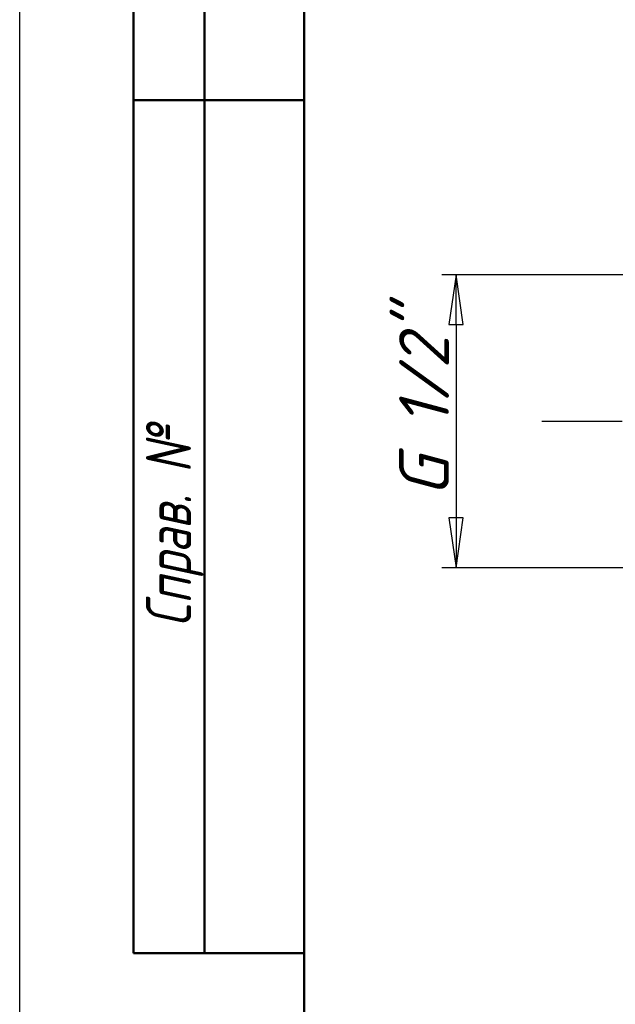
# Model space of a CAD drawing. Header units: millimetres. Extents: x -119 to 738, y -69 to 356.
# Tile 9 of 19: x 0 to 42, y 168 to 238. Entities that reach past the tile are written whole.
import ezdxf
from ezdxf.enums import TextEntityAlignment as Align

# ---------------------------------------------------------------- set-up
doc = ezdxf.new("R2010")
doc.units = ezdxf.units.MM
doc.linetypes.add('CHAIN', pattern=[0.7087, 0.4724, -0.0591, 0.1181, -0.0591])
for name, color, linetype, lineweight in [('Кромка (ГОСТ)', 7, 'Continuous', 50), ('Обозначение (ГОСТ)', 7, 'Continuous', 25), ('Осевая линия (ГОСТ)', 7, 'Continuous', 25), ('Размер (ГОСТ)', 7, 'Continuous', 25), ('Эскизная геометрия (ГОСТ)', 7, 'Continuous', 50)]:
    doc.layers.add(name, color=color, linetype=linetype, lineweight=lineweight)
doc.styles.get("Standard").update_dxf_attribs({"font": 'GOST Common Italic.ttf'})
doc.styles.add('Альтернативный текст (ГОСТ)', font='txt', dxfattribs={"width": 0.8})
doc.styles.add('Обычный текст (ГОСТ)', font='GOST Common Italic.ttf')
doc.dimstyles.new('Обычный (ГОСТ)', dxfattribs={"dimtxt": 3.5, "dimasz": 3.5, "dimexe": 1, "dimexo": 0, "dimgap": 0.5, "dimtad": 1, "dimrnd": 1e-08, "dimtxsty": 'Обычный текст (ГОСТ)', "dimblk": 'Filled-1', "dimcen": 0.09, "dimdle": 15, "dimclrd": 256, "dimclre": 256, "dimclrt": 256, "dimazin": 2, "dimtfac": 0.714286, "dimtdec": 3, "dimtmove": 0, "dimatfit": 3, "dimfxl": 1, "dimtolj": 1, "dimlwd": 25, "dimlwe": 25, "dimarcsym": 0})

# ---------------------------------------------------------------- blocks, each defined once
blk = doc.blocks.new('ГОСТ - Доп. графы 2')
at = {"layer": 'Эскизная геометрия (ГОСТ)'}
for p, q in [((-12, 0), (-12, 120)), ((-7, 0), (-7, 120)), ((-12, 60), (0, 60)), ((0, 0), (-12, 0))]:
    blk.add_line(p, q, dxfattribs=at)
at = {"layer": 'Обозначение (ГОСТ)', "insert": (-9.104, 29.999), "char_height": 3.17, "width": 59.93572, "attachment_point": 5, "rotation": 90, "style": 'Альтернативный текст (ГОСТ)'}
blk.add_mtext('\\fGOST Common|b0|i1;\\H3.1700;Справ. №', dxfattribs=at)
at = {"layer": 'Обозначение (ГОСТ)', "lineweight": 30, "width": 0.8, "flags": 17}
for tag, p in [('Первичная_применяемость', (-3.651, 90.027)), ('Справочный_номер', (-3.551, 30.017))]:
    blk.add_attdef(tag, text='', height=3.17, rotation=90, dxfattribs=at).set_placement(p, align=Align.MIDDLE_CENTER)
blk = doc.blocks.new('Рамки ГОСТ_ граница 297x210')
at = {"layer": 'Кромка (ГОСТ)', "lineweight": 25}
blk.add_line((0, 0), (0, 297), dxfattribs=at)
at = {"layer": 'Кромка (ГОСТ)'}
blk.add_line((20, 292), (20, 5), dxfattribs=at)
blk = doc.blocks.new('Filled-1')
at = {"color": 0}
for p, q in [((0, 0), (-1, 0.143)), ((-1, 0.143), (-1, -0.143)), ((-1, 0), (0, 0)), ((-1, -0.143), (0, 0))]:
    blk.add_line(p, q, dxfattribs=at)
at = {"color": 0, "flags": 128}
blk.add_lwpolyline([(-1, -0.143), (0, 0), (-1, 0.143), (-1, -0.143)], dxfattribs=at)
at = {"color": 0}
blk.add_solid([(-1, -0.143), (0, 0), (-1, 0.143), (-1, -0.143)], dxfattribs=at)
blk = doc.blocks.new('*D8')
at = {"layer": 'Defpoints', "color": 0, "linetype": 'Continuous', "transparency": 16777216}
for p in [(44.779, 219.704), (30.677, 199.104), (45.677, 199.104)]:
    blk.add_point(p, dxfattribs=at)
at = {"layer": 'Размер (ГОСТ)', "linetype": 'Continuous', "lineweight": 25, "transparency": 16777216}
for p, q in [((44.779, 219.704), (29.677, 219.704)), ((30.677, 216.204), (30.677, 202.604)), ((45.677, 199.104), (29.677, 199.104))]:
    blk.add_line(p, q, dxfattribs=at)
at = {"layer": 'Размер (ГОСТ)', "linetype": 'Continuous', "lineweight": 25, "transparency": 16777216, "xscale": 3.5, "yscale": 3.5, "zscale": 3.5}
for p, rotation in [((30.677, 219.704), 90), ((30.677, 199.104), 270)]:
    blk.add_blockref('Filled-1', p, dxfattribs=dict(at, rotation=rotation))
at = {"layer": 'Размер (ГОСТ)', "linetype": 'Continuous', "lineweight": 25, "transparency": 16777216, "insert": (26.675, 201.962), "char_height": 3.5, "attachment_point": 1, "rotation": 90, "style": 'Обычный текст (ГОСТ)'}
blk.add_mtext('\\A1; \\fGOST Common|b0|i1;\\H3.5000;G 1/2"', dxfattribs=at)

msp = doc.modelspace()

# ---------------------------------------------------------------- linework, layer by layer
at = {"layer": 'Осевая линия (ГОСТ)', "linetype": 'CHAIN', "ltscale": 11.993792}
msp.add_line((36.696, 209.404), (104.885, 209.404), dxfattribs=at)

# ---------------------------------------------------------------- block references
for name, p in [('Рамки ГОСТ_ граница 297x210', (0, 0)), ('ГОСТ - Доп. графы 2', (20, 172))]:
    msp.add_blockref(name, p)

# ---------------------------------------------------------------- dimensions: what is measured, and where the dimension line sits
at = {"layer": 'Размер (ГОСТ)', "linetype": 'Continuous', "lineweight": 25}
dim = msp.add_linear_dim(base=(30.677, 199.104), p1=(44.779, 219.704), p2=(45.677, 199.104), angle=90, text=' \\fGOST Common|b0|i1;\\H3.5000;G 1/2"', dimstyle='Обычный (ГОСТ)', override={"dimgap": 0.5, "dimdec": 2, "dimtol": 0, "dimlim": 0, "dimtp": 0, "dimtm": 0, "dimtdec": 3, "dimtofl": 0, "dimatfit": 1}, dxfattribs=at)
dim.commit()
dim.dimension.update_dxf_attribs({"geometry": '*D8', "text_midpoint": (30.677, 209.404), "dimtype": 160})

doc.saveas('drawing.dxf')
